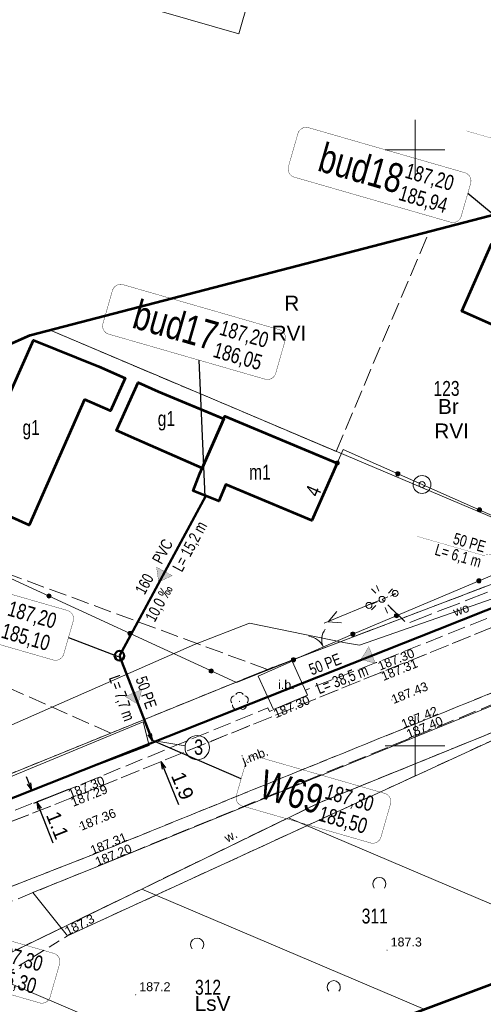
# Model space of a CAD drawing. Header units: metres. Extents: x 7482748 to 7484637, y 5684406 to 5687014.
# Tile 54 of 180: x 7483267 to 7483306, y 5685528 to 5685611. Entities that reach past the tile are written whole.
import ezdxf
from ezdxf.enums import TextEntityAlignment as Align
from ezdxf.lldxf.tags import DXFTag

# ---------------------------------------------------------------- set-up
doc = ezdxf.new("R2010")
doc.units = ezdxf.units.M
doc.header["$MEASUREMENT"] = 0
for name, pattern in [('1', [1.5, 1, -0.5]), ('KTJZ01_500', [2, 1.5, -0.5]), ('l217_500', [2, 1.5, -0.5]), ('l218_500', [1, 0.5, -0.5]), ('PTTL_500', [1.5, 1, -0.5]), ('SUP__P_01_500', [2.5, 2, -0.5])]:
    doc.linetypes.add(name, pattern=pattern)
for name, color, linetype, lineweight in [('.domiar', 250, 'Continuous', 9), ('.ks tłoczny', 104, 'Continuous', 50), ('_Dzialki', 7, 'Continuous', 0), ('_Dzialki_opis', 7, 'Continuous', 0), ('_Kontury', 7, 'Continuous', 0), ('_Kontury_opis', 7, 'Continuous', 0), ('_Podzial_sekcyjny_krzyze', 7, '1', 13), ('_Uzytki', 7, 'Continuous', 0), ('_Uzytki_opis', 7, 'Continuous', 0), ('_Zakres2', 7, 'Continuous', 0), ('BUIB12_03', 7, 'Continuous', 13), ('EGB_Adres', 7, 'Continuous', 0), ('EGB_Budynek', 7, 'Continuous', 0), ('EGB_Budynek_opis', 7, 'Continuous', 0), ('GES__SUSM01_01P', 7, 'Continuous', 13), ('GES__SUSM01_P', 7, 'Continuous', 13), ('GES__SUSM05_01L', 7, 'Continuous', 13), ('GES__SUUS13_P', 7, 'Continuous', 13), ('KTOK02', 7, 'KTOK02_500', 13), ('KTOK05_01', 7, 'Continuous', 13), ('PTTL02_P', 7, 'Continuous', 13), ('RTPW01_P', 7, 'Continuous', 0), ('RTPW02_P', 7, 'Continuous', 0), ('SUPE_L_3', 1, 'Continuous', 13)]:
    doc.layers.add(name, color=color, linetype=linetype, lineweight=lineweight)
for name, color, linetype, lineweight, true_color in [('.przyłącza', 32, 'Continuous', 50, 0xbd5e00), ('GES__SUPT_P_01L', 7, 'SUP__P_01_500', 13, 0xff9100), ('GES__SUPW_01_pL', 5, 'Continuous', 13, 0x0000ff), ('OBOP02_01', 7, 'Continuous', 13, 0x008000)]:
    doc.layers.add(name, color=color, linetype=linetype, lineweight=lineweight, true_color=true_color)
doc.layers.add('_ramki_nieplotowane', color=7, linetype='Continuous', lineweight=0, plot=False)
for name, color, linetype, lineweight, transparency in [('BUIB12_01_T', 7, 'Continuous', 13, 0.25), ('KTJZ01_O', 7, 'KTJZ01_500', 13, 0.5), ('KTJZ01_T', 7, 'Continuous', 13, 0.25), ('PTRW02_O', 7, 'Continuous', 13, 0.5), ('PTRW02_T', 7, 'Continuous', 13, 0.25), ('PTTL02_O', 7, 'PTTL_500', 13, 0.5), ('RTPW01_G', 7, 'Continuous', 13, 0.25), ('RTPW02_G', 7, 'Continuous', 13, 0.25)]:
    doc.layers.add(name, color=color, linetype=linetype, lineweight=lineweight, transparency=transparency)
doc.layers.add('GES__SUPW_01_pT', color=5, linetype='Continuous', lineweight=13, true_color=0x0000ff, transparency=0.25)
doc.layers.add('IS_kanalizacja_sanitarna', color=7, linetype='SOLID', true_color=0x000000)
doc.layers.add('IS_Opisy_działek_Net', color=7, linetype='SOLID', true_color=0x000000)
doc.layers.add('IS_Węzeł_sieci_kanalizacyjnej_-_opisy', color=7, linetype='Continuous')
doc.styles.get("Standard").update_dxf_attribs({"font": 'simplex.shx', "width": 0.75})
doc.styles.add('STYL_ARIAL', font='simplex.shx', dxfattribs={"width": 0.75, "oblique": 0.1})
doc.styles.add('Style-Arial', font='arial.ttf')
doc.linetypes.add('KTOK02_500', pattern='A,0.5,[117,IS_LineDef.shx,S=0.01,R=0,X=0,Y=0],0.5', length=1)
tags = doc.linetypes.add('SOLID', pattern=[10, 10, 0]).pattern_tags.tags
tags[6:7] = [DXFTag(74, 4), DXFTag(75, 0), DXFTag(340, '0'), DXFTag(46, 0.0), DXFTag(50, 0.0), DXFTag(44, 0.0), DXFTag(45, 0.0)]
tags[4:5] = [DXFTag(74, 4), DXFTag(75, 0), DXFTag(340, '0'), DXFTag(46, 0.0), DXFTag(50, 0.0), DXFTag(44, 0.0), DXFTag(45, 0.0)]
doc.dimstyles.get("Standard").update_dxf_attribs({"dimtxt": 0.18, "dimasz": 0.18, "dimexe": 0.18, "dimexo": 0.0625, "dimgap": 0.09, "dimtad": 0, "dimtih": 1, "dimtoh": 1, "dimdec": 4, "dimzin": 0, "dimdsep": 46, "dimtxsty": 'Standard', "dimcen": 0.09, "dimadec": 0, "dimazin": 0, "dimtfac": 1, "dimtdec": 4, "dimtofl": 0, "dimtmove": 0, "dimatfit": 3, "dimfxl": 0, "dimtolj": 1, "dimtzin": 0, "dimarcsym": 0})

# ---------------------------------------------------------------- blocks, each defined once
blk = doc.blocks.new('SUSM01_01')
at = {"layer": 'GES__SUSM01_01P', "linetype": 'Continuous', "lineweight": 13}
for p, q in [((-0.53, 0.53), (-0.89, 0.88)), ((0.53, 0.53), (0.88, 0.89)), ((-0.53, -0.53), (-0.88, -0.89)), ((0.53, -0.53), (0.89, -0.88))]:
    blk.add_line(p, q, dxfattribs=at)
blk = doc.blocks.new('SUSM01_62')
at = {"layer": 'GES__SUSM01_P', "linetype": 'Continuous', "lineweight": 13}
for p, q in [((-0.53, 0.53), (-0.88, 0.88)), ((0.53, 0.53), (0.88, 0.88)), ((-0.53, -0.53), (-0.88, -0.88)), ((0.53, -0.53), (0.88, -0.88))]:
    blk.add_line(p, q, dxfattribs=at)
blk.add_circle((0, 0), 0.25, dxfattribs=at)
blk = doc.blocks.new('SUUS13')
at = {"layer": 'GES__SUUS13_P', "linetype": 'Continuous', "lineweight": 13}
for radius in [0.75, 0.25]:
    blk.add_circle((0, 0), radius, dxfattribs=at)
blk = doc.blocks.new('RTPW01')
at = {"layer": 'RTPW01_P', "linetype": 'Continuous', "lineweight": 0}
h = blk.add_hatch(color=256, dxfattribs=at)
edge = h.paths.add_edge_path()
edge.add_arc((0, 0), 0.045, 0, 360)
blk = doc.blocks.new('RTPW01_1')
at = {"layer": 'RTPW02_P', "linetype": 'Continuous', "lineweight": 0}
h = blk.add_hatch(color=256, dxfattribs=at)
edge = h.paths.add_edge_path()
edge.add_arc((0, 0), 0.045, 0, 360)
blk = doc.blocks.new('OBOP02_01_35')
at = {"layer": 'OBOP02_01', "linetype": 'Continuous', "lineweight": 13}
h = blk.add_hatch(color=256, dxfattribs=at)
edge = h.paths.add_edge_path()
edge.add_arc((0, 0), 0.05, 0, 360)
for centre, start, end in [((-0.38, 0.12), 102, 222), ((0, 0.4), 30, 150), ((0.38, 0.12), 318, 78), ((-0.24, -0.32), 174, 294), ((0.24, -0.32), 246, 6)]:
    blk.add_arc(centre, 0.35, start, end, dxfattribs=at)
blk = doc.blocks.new('PTTL02')
at = {"layer": 'PTTL02_P', "linetype": 'Continuous', "lineweight": 13}
blk.add_arc((0, 0), 0.55, 320.48, 219.52, dxfattribs=at)
blk = doc.blocks.new('TerminatorOpen_0.5')
at = {"color": 0, "linetype": 'ByBlock', "lineweight": -2}
for q in [(-1, 0.25), (-1, 0), (-1, -0.25)]:
    blk.add_line((0, 0), q, dxfattribs=at)
blk = doc.blocks.new('*D530')
at = {"layer": '.domiar', "color": 0, "linetype": 'Continuous', "lineweight": -2, "transparency": 16777216}
for p, q in [((7483267.62, 5685546.839), (7483267.393, 5685547.405)), ((7483270.522, 5685547.343), (7483267.568, 5685546.161)), ((7483270.922, 5685546.341), (7483267.969, 5685545.159)), ((7483268.474, 5685544.704), (7483269.607, 5685541.872))]:
    blk.add_line(p, q, dxfattribs=at)
at = {"layer": 'Defpoints', "color": 0, "linetype": 'Continuous', "transparency": 16777216}
for p in [(7483270.8, 5685547.454), (7483271.201, 5685546.452), (7483268.247, 5685545.271)]:
    blk.add_point(p, dxfattribs=at)
at = {"layer": '.domiar', "color": 0, "linetype": 'Continuous', "lineweight": -2, "transparency": 16777216, "xscale": 0.61, "yscale": 0.61, "zscale": 0.61}
for p, rotation in [((7483267.846, 5685546.272), 291.8075354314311), ((7483268.247, 5685545.271), 111.807535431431)]:
    blk.add_blockref('TerminatorOpen_0.5', p, dxfattribs=dict(at, rotation=rotation))
at = {"layer": '.domiar', "color": 0, "linetype": 'Continuous', "transparency": 16777216, "insert": (7483269.991, 5685543.34), "char_height": 1.2, "attachment_point": 5, "rotation": 291.80754, "style": 'Style-Arial'}
blk.add_mtext('\\A1;1.1', dxfattribs=at)
blk = doc.blocks.new('*D544')
at = {"layer": '.domiar', "color": 0, "linetype": 'Continuous', "lineweight": -2, "transparency": 16777216}
for p, q in [((7483277.737, 5685550.99), (7483277.508, 5685551.555)), ((7483278.905, 5685548.109), (7483280.139, 5685545.066))]:
    blk.add_line(p, q, dxfattribs=at)
at = {"layer": 'Defpoints', "color": 0, "linetype": 'Continuous', "transparency": 16777216}
for p in [(7483277.966, 5685550.425), (7483278.676, 5685548.675), (7483278.676, 5685548.675)]:
    blk.add_point(p, dxfattribs=at)
at = {"layer": '.domiar', "color": 0, "linetype": 'Continuous', "lineweight": -2, "transparency": 16777216, "xscale": 0.61, "yscale": 0.61, "zscale": 0.61}
for p, rotation in [((7483277.966, 5685550.425), 292.0740281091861), ((7483278.676, 5685548.675), 112.0740281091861)]:
    blk.add_blockref('TerminatorOpen_0.5', p, dxfattribs=dict(at, rotation=rotation))
at = {"layer": '.domiar', "color": 0, "linetype": 'Continuous', "transparency": 16777216, "insert": (7483280.482, 5685546.648), "char_height": 1.2, "attachment_point": 5, "rotation": 292.07403, "style": 'Style-Arial'}
blk.add_mtext('\\A1;1.9', dxfattribs=at)

msp = doc.modelspace()

# ---------------------------------------------------------------- hatches: boundary and pattern name
at = {"layer": 'IS_kanalizacja_sanitarna', "linetype": 'Continuous', "ltscale": 0.01}
for points in [[(7483278.48139, 5685563.75189), (7483279.61767, 5685564.27282), (7483278.29945, 5685564.98857)], [(7483295.46582, 5685557.25364), (7483296.67045, 5685556.91994), (7483296.12347, 5685558.31665)], [(7483276.747, 5685553.49721), (7483277.0551, 5685554.70864), (7483275.67029, 5685554.13219)]]:
    msp.add_hatch(color=256, dxfattribs=at).paths.add_polyline_path(points)
at = {"layer": 'KTOK05_01', "linetype": 'Continuous', "lineweight": 13}
h = msp.add_hatch(color=256, dxfattribs=at)
edge = h.paths.add_edge_path()
edge.add_arc((7483293.47, 5685573.72), 0.175, 0, 360)
h = msp.add_hatch(color=256, dxfattribs=at)
edge = h.paths.add_edge_path()
edge.add_arc((7483298.5508, 5685572.82494), 0.175, 0, 360)
h = msp.add_hatch(color=256, dxfattribs=at)
edge = h.paths.add_edge_path()
edge.add_arc((7483305.4104, 5685569.79247), 0.175, 0, 360)
h = msp.add_hatch(color=256, dxfattribs=at)
edge = h.paths.add_edge_path()
edge.add_arc((7483305.36138, 5685563.84092), 0.175, 0, 360)
h = msp.add_hatch(color=256, dxfattribs=at)
edge = h.paths.add_edge_path()
edge.add_arc((7483269.26688, 5685562.56728), 0.175, 0, 360)
h = msp.add_hatch(color=256, dxfattribs=at)
edge = h.paths.add_edge_path()
edge.add_arc((7483298.45277, 5685560.92184), 0.175, 0, 360)
h = msp.add_hatch(color=256, dxfattribs=at)
edge = h.paths.add_edge_path()
edge.add_arc((7483276.07638, 5685559.42391), 0.175, 0, 360)
h = msp.add_hatch(color=256, dxfattribs=at)
edge = h.paths.add_edge_path()
edge.add_arc((7483294.78, 5685559.37), 0.175, 0, 360)
h = msp.add_hatch(color=256, dxfattribs=at)
edge = h.paths.add_edge_path()
edge.add_arc((7483289.8, 5685557.22), 0.175, 0, 360)
h = msp.add_hatch(color=256, dxfattribs=at)
edge = h.paths.add_edge_path()
edge.add_arc((7483282.88587, 5685556.28053), 0.175, 0, 360)

# ---------------------------------------------------------------- linework, layer by layer
at = {"layer": '.domiar', "linetype": 'Continuous'}
msp.add_lwpolyline([(7483277.95358, 5685550.4554), (7483280.70652, 5685550.01155)], dxfattribs=at)
msp.add_circle((7483281.71477, 5685549.849), 1.02127, dxfattribs=at)
at = {"layer": '.ks tłoczny', "color": 111, "linetype": 'Continuous', "true_color": 0x70ffb8}
for points in [[(7483301.85644, 5685559.7344), (7483314.10095, 5685564.60674), (7483314.10095, 5685564.60674)], [(7483232.65656, 5685538.34398), (7483232.65656, 5685538.34398), (7483232.65656, 5685538.34398), (7483247.98582, 5685538.43278), (7483301.85644, 5685559.7344)]]:
    msp.add_lwpolyline(points, dxfattribs=at)
at = {"layer": '.ks tłoczny', "linetype": 'Continuous'}
msp.add_lwpolyline([(7483275.18544, 5685557.56014), (7483277.96606, 5685550.42463)], dxfattribs=at)
msp.add_circle((7483275.18544, 5685557.56014), 0.4, dxfattribs=at)
at = {"layer": '.przyłącza', "linetype": 'Continuous'}
msp.add_lwpolyline([(7483282.45, 5685570.96), (7483275.18544, 5685557.56014)], dxfattribs=at)
at = {"layer": '_Dzialki', "color": 96, "linetype": 'Continuous', "true_color": 0x008000, "flags": 128}
for points in [[(7483313.44, 5685566.21), (7483269.32, 5685584.89)], [(7483287.61, 5685556.41), (7483313.44, 5685566.21)], [(7483257.7, 5685544.26), (7483287.61, 5685556.41)], [(7483309.45, 5685552.33), (7483291.95, 5685545.22)], [(7483291.95, 5685545.22), (7483289.37, 5685543.97)], [(7483289.37, 5685543.97), (7483277.06, 5685537.99)], [(7483314.83, 5685533.14), (7483289.37, 5685543.97)], [(7483277.06, 5685537.99), (7483263.2, 5685531.26)], [(7483300.82, 5685527.88), (7483277.06, 5685537.99)], [(7483285.05, 5685521.97), (7483263.2, 5685531.26)]]:
    msp.add_lwpolyline(points, dxfattribs=at)
at = {"layer": '_Kontury', "color": 96, "linetype": 'l217_500', "true_color": 0x008000, "flags": 128}
for points in [[(7483293.38, 5685574.7), (7483301.19, 5685593.16)], [(7483269.32, 5685584.89), (7483293.38, 5685574.7)], [(7483274.46, 5685551.07), (7483233.35, 5685569.3)], [(7483287.61, 5685556.41), (7483260.08, 5685566.55)], [(7483287.61, 5685556.41), (7483313.44, 5685566.21)], [(7483274.46, 5685551.07), (7483287.61, 5685556.41)], [(7483309.45, 5685552.33), (7483291.95, 5685545.22)], [(7483257.7, 5685544.26), (7483274.46, 5685551.07)], [(7483291.95, 5685545.22), (7483289.37, 5685543.97)], [(7483289.37, 5685543.97), (7483277.06, 5685537.99)], [(7483277.06, 5685537.99), (7483262.84, 5685531.09)]]:
    msp.add_lwpolyline(points, dxfattribs=at)
at = {"layer": '_Podzial_sekcyjny_krzyze', "linetype": 'Continuous'}
for p, q in [((7483300, 5685597.5), (7483300, 5685602.5)), ((7483297.5, 5685600), (7483302.5, 5685600)), ((7483300, 5685547.5), (7483300, 5685552.5)), ((7483297.5, 5685550), (7483302.5, 5685550))]:
    msp.add_line(p, q, dxfattribs=at)
at = {"layer": '_ramki_nieplotowane', "color": 3, "linetype": 'Continuous', "lineweight": 0, "flags": 128}
msp.add_lwpolyline([(7482999.77, 5685691.75), (7483285.22, 5685609.72), (7483401.36, 5686013.86), (7483115.9, 5686095.89), (7482999.77, 5685691.75)], close=True, dxfattribs=at)
at = {"layer": '_Uzytki', "color": 96, "linetype": 'l218_500', "true_color": 0x008000, "flags": 128}
for points in [[(7483293.38, 5685574.7), (7483269.32, 5685584.89)], [(7483287.61, 5685556.41), (7483313.44, 5685566.21)], [(7483274.46, 5685551.07), (7483287.61, 5685556.41)], [(7483291.95, 5685545.22), (7483309.45, 5685552.33)], [(7483257.7, 5685544.26), (7483274.46, 5685551.07)], [(7483289.37, 5685543.97), (7483291.95, 5685545.22)], [(7483277.06, 5685537.99), (7483289.37, 5685543.97)], [(7483262.84, 5685531.09), (7483277.06, 5685537.99)]]:
    msp.add_lwpolyline(points, dxfattribs=at)
at = {"layer": '_Zakres2', "color": 250, "linetype": 'Continuous', "lineweight": 53, "flags": 128}
msp.add_lwpolyline([(7483210.84, 5685559.35), (7483267.68, 5685584.46), (7483310.43, 5685595.56), (7483318.9, 5685597.32), (7483326.61, 5685596.78), (7483333.93, 5685594.29), (7483340.37, 5685590.01), (7483345.5, 5685584.22), (7483348.98, 5685577.32), (7483350.58, 5685569.76), (7483350.2, 5685562.04), (7483347.86, 5685554.67), (7483343.72, 5685548.15), (7483338.04, 5685542.9), (7483331.21, 5685539.28), (7483247.34, 5685507.83), (7483247.25, 5685502.12), (7483245.26, 5685483.27), (7483230.39, 5685447.8), (7483228.44, 5685440.18), (7483222.78, 5685423.38), (7483207.76, 5685405.15)], dxfattribs=at)
at = {"layer": 'BUIB12_03', "linetype": 'Continuous', "lineweight": 13, "flags": 128}
msp.add_lwpolyline([(7483289.68, 5685557.09), (7483286.84, 5685555.85), (7483288.13, 5685553.04), (7483290.97, 5685554.25), (7483289.68, 5685557.09)], close=True, dxfattribs=at)
at = {"layer": 'EGB_Budynek', "color": 7, "linetype": 'Continuous', "lineweight": 53, "flags": 128}
for points in [[(7483314.04, 5685588.83), (7483311.58, 5685583.09), (7483303.93, 5685586.45), (7483306.43, 5685592.12), (7483314.04, 5685588.83)], [(7483272.25, 5685579.06), (7483268.74, 5685571.05), (7483267.6, 5685568.51), (7483262.13, 5685570.96), (7483263.26, 5685573.49), (7483267.98, 5685584.04), (7483273.46, 5685581.81), (7483275.66, 5685580.84), (7483274.45, 5685578.1), (7483272.25, 5685579.06)], [(7483283.94, 5685577.42), (7483282.14, 5685573.3), (7483276.64, 5685575.7), (7483274.95, 5685576.46), (7483276.75, 5685580.48), (7483278.44, 5685579.72), (7483283.94, 5685577.42)], [(7483293.47, 5685573.72), (7483291.34, 5685568.89), (7483284.11, 5685571.92), (7483283.52, 5685570.52), (7483281.38, 5685571.4), (7483281.94, 5685572.84), (7483282.14, 5685573.3), (7483283.94, 5685577.42), (7483284.04, 5685577.65), (7483293.47, 5685573.72)]]:
    msp.add_lwpolyline(points, dxfattribs=at)
at = {"layer": 'GES__SUPT_P_01L', "linetype": 'SUP__P_01_500', "lineweight": 13, "flags": 128}
msp.add_lwpolyline([(7483347.95, 5685579.37), (7483321.3, 5685568.77), (7483320.44, 5685568.43), (7483299.3, 5685560.26), (7483297.23, 5685562.29)], dxfattribs=at)
at = {"layer": 'GES__SUPW_01_pL', "linetype": 'Continuous', "lineweight": 13, "flags": 128}
for points in [[(7483281.49, 5685558.51), (7483286.11, 5685560.29), (7483294.16, 5685558.65), (7483295.34, 5685558.44), (7483312.4, 5685564.39), (7483312.59, 5685568.09), (7483312.65, 5685569.2), (7483312.43, 5685569.39)], [(7483219.01, 5685533.09), (7483233.82, 5685537.56), (7483281.49, 5685558.51)]]:
    msp.add_lwpolyline(points, dxfattribs=at)
at = {"layer": 'GES__SUSM05_01L', "linetype": 'Continuous', "lineweight": 13}
for p, q in [((7483296.36, 5685561.88), (7483296.81, 5685562.09)), ((7483297.27, 5685562.3), (7483297.72, 5685562.51)), ((7483298.17, 5685562.72), (7483298.33, 5685562.79))]:
    msp.add_line(p, q, dxfattribs=at)
for centre in [(7483298.33, 5685562.79), (7483296.13, 5685561.78)]:
    msp.add_circle(centre, 0.25, dxfattribs=at)
at = {"layer": 'IS_kanalizacja_sanitarna', "linetype": 'Continuous', "ltscale": 0.01, "const_width": 0.02}
for points in [[(7483278.48139, 5685563.75189), (7483279.61767, 5685564.27282), (7483278.29945, 5685564.98857), (7483278.48139, 5685563.75189)], [(7483295.46582, 5685557.25364), (7483296.67045, 5685556.91994), (7483296.12347, 5685558.31665), (7483295.46582, 5685557.25364)], [(7483276.747, 5685553.49721), (7483277.0551, 5685554.70864), (7483275.67029, 5685554.13219), (7483276.747, 5685553.49721)]]:
    msp.add_lwpolyline(points, dxfattribs=at)
at = {"layer": 'IS_Opisy_działek_Net', "linetype": 'Continuous', "ltscale": 0.01, "const_width": 0.02}
for points in [[(7483314.09152, 5685590.95058), (7483314.01107, 5685598.78842), (7483304.31493, 5685601.58)], [(7483314.37102, 5685566.95357), (7483305.69546, 5685565.98365), (7483300.16029, 5685567.57726)]]:
    msp.add_lwpolyline(points, dxfattribs=at)
at = {"layer": 'IS_Węzeł_sieci_kanalizacyjnej_-_opisy', "color": 18, "linetype": 'SOLID', "ltscale": 0.01, "true_color": 0x000000, "const_width": 0.03}
for points in [[(7483289.86587, 5685597.70159), (7483302.98305, 5685593.92507, 0.414214), (7483303.87414, 5685594.41777), (7483304.67095, 5685597.18535, 0.414214), (7483304.17825, 5685598.07644), (7483291.06108, 5685601.85296, 0.414214), (7483290.16998, 5685601.36027), (7483289.37317, 5685598.59269, 0.414214), (7483289.86587, 5685597.70159)], [(7483274.29581, 5685584.53193), (7483287.41299, 5685580.75541, 0.414214), (7483288.30409, 5685581.24811), (7483289.10089, 5685584.01569, 0.414214), (7483288.6082, 5685584.90678), (7483275.49102, 5685588.6833, 0.414214), (7483274.59992, 5685588.19061), (7483273.80312, 5685585.42303, 0.414214), (7483274.29581, 5685584.53193)], [(7483255.58936, 5685561.24451), (7483269.61946, 5685557.20515, 0.414214), (7483270.51055, 5685557.69785), (7483271.30736, 5685560.46543, 0.414214), (7483270.81467, 5685561.35653), (7483256.78457, 5685565.39588, 0.414214), (7483255.89347, 5685564.90319), (7483255.09667, 5685562.13561, 0.414214), (7483255.58936, 5685561.24451)], [(7483285.49754, 5685544.95664), (7483296.25075, 5685541.86072, 0.414214), (7483297.14185, 5685542.35341), (7483297.93865, 5685545.12099, 0.414214), (7483297.44596, 5685546.01209), (7483286.69275, 5685549.10801, 0.414214), (7483285.80166, 5685548.61531), (7483285.00485, 5685545.84773, 0.414214), (7483285.49754, 5685544.95664)], [(7483257.7229, 5685531.53941), (7483268.4761, 5685528.44349, 0.414214), (7483269.3672, 5685528.93619), (7483270.164, 5685531.70377, 0.414214), (7483269.67131, 5685532.59486), (7483258.9181, 5685535.69078, 0.414214), (7483258.02701, 5685535.19809), (7483257.2302, 5685532.43051, 0.414214), (7483257.7229, 5685531.53941)]]:
    msp.add_lwpolyline(points, format="xyb", dxfattribs=at)
at = {"layer": 'IS_Węzeł_sieci_kanalizacyjnej_-_opisy', "color": 18, "linetype": 'SOLID', "ltscale": 0.01, "true_color": 0x000000}
for points in [[(7483304.43283, 5685596.35827), (7483313.27891, 5685589.03275)], [(7483281.86503, 5685582.35271), (7483282.35655, 5685570.88889)], [(7483270.90896, 5685559.08164), (7483275.0834, 5685557.49369)], [(7483285.40325, 5685547.23152), (7483278.02629, 5685550.42393)]]:
    msp.add_lwpolyline(points, dxfattribs=at)
at = {"layer": 'KTJZ01_O', "linetype": 'KTJZ01_500', "lineweight": 13, "flags": 128}
for points in [[(7483348.7, 5685577.87), (7483325.63, 5685568.48), (7483296.78, 5685557), (7483290.81, 5685554.68), (7483290.97, 5685554.25), (7483287.79, 5685552.89), (7483287.64, 5685553.19), (7483270.78, 5685546.28), (7483252.85, 5685539.44), (7483246.55, 5685537.22), (7483243.44, 5685536.15), (7483239.55, 5685535.23), (7483235.27, 5685534.5), (7483232.35, 5685534.07), (7483230.83, 5685534.23), (7483229.37, 5685535.12), (7483228.72, 5685535.93), (7483227.49, 5685538.07), (7483227.25, 5685536.06), (7483227.74, 5685535.12), (7483228.53, 5685534.14), (7483230.46, 5685533.18), (7483232.22, 5685533.07), (7483235.37, 5685533.51), (7483239.71, 5685534.25), (7483243.7, 5685535.22), (7483246.75, 5685536.28), (7483253.12, 5685538.58), (7483271.02, 5685545.57), (7483297.06, 5685556.13), (7483325.86, 5685567.77), (7483349.03, 5685577.1)], [(7483349.03, 5685577.1), (7483325.86, 5685567.77), (7483297.06, 5685556.13), (7483271.02, 5685545.57), (7483253.12, 5685538.58), (7483246.75, 5685536.28), (7483243.7, 5685535.22), (7483239.71, 5685534.25), (7483235.37, 5685533.51), (7483232.22, 5685533.07), (7483230.46, 5685533.18), (7483228.53, 5685534.14), (7483227.74, 5685535.12), (7483227.25, 5685536.06)], [(7483350.09, 5685572.07), (7483327.54, 5685563), (7483299.03, 5685551.44), (7483272.93, 5685540.86), (7483254.98, 5685533.85), (7483248.17, 5685531.41), (7483241.6, 5685528.96), (7483236.07, 5685526.66), (7483232.6, 5685524.81), (7483229.41, 5685522.52), (7483226.72, 5685520.15), (7483224.13, 5685517.47), (7483222.44, 5685514.98), (7483221.82, 5685513.58), (7483223.15, 5685514.37), (7483224.94, 5685516.74), (7483227.36, 5685519.37), (7483230.07, 5685521.72), (7483233.15, 5685524.04), (7483236.65, 5685525.39), (7483242.07, 5685527.57), (7483248.51, 5685530.19), (7483255.46, 5685532.62), (7483273.34, 5685539.89), (7483299.46, 5685550.6), (7483327.95, 5685562.24), (7483350.28, 5685571.17)], [(7483222.59, 5685515.2), (7483224.13, 5685517.47), (7483226.72, 5685520.15), (7483229.41, 5685522.52), (7483232.6, 5685524.81), (7483236.07, 5685526.66), (7483241.6, 5685528.96), (7483248.17, 5685531.41), (7483254.98, 5685533.85), (7483272.93, 5685540.86), (7483299.03, 5685551.44), (7483327.54, 5685563), (7483350.09, 5685572.07)]]:
    msp.add_lwpolyline(points, dxfattribs=at)
at = {"layer": 'KTOK02', "linetype": 'Continuous', "lineweight": 13}
msp.add_line((7483289.8, 5685557.22), (7483294.78, 5685559.37), dxfattribs=at)
for centre, start, end in [((7483293.67, 5685558.89), 143.35, 203.35), ((7483290.91, 5685557.7), 23.35, 83.35)]:
    msp.add_arc(centre, 1.5, start, end, dxfattribs=at)
at = {"layer": 'KTOK05_01', "linetype": 'Continuous', "lineweight": 13}
msp.add_line((7483312.27, 5685566.76), (7483294.78, 5685559.37), dxfattribs=at)
at = {"layer": 'KTOK05_01', "linetype": 'Continuous', "lineweight": 13, "flags": 128}
for points in [[(7483312.27, 5685566.76), (7483293.97, 5685574.85), (7483293.47, 5685573.72)], [(7483289.8, 5685557.22), (7483285.01, 5685555.3), (7483265.34, 5685564.38), (7483260.27, 5685566.74), (7483262.13, 5685570.96)]]:
    msp.add_lwpolyline(points, dxfattribs=at)
at = {"layer": 'KTOK05_01', "linetype": 'Continuous', "lineweight": 13}
for centre in [(7483293.47, 5685573.72), (7483298.55, 5685572.82), (7483305.41, 5685569.79), (7483305.36, 5685563.84), (7483269.27, 5685562.57), (7483298.45, 5685560.92), (7483276.08, 5685559.42), (7483294.78, 5685559.37), (7483289.8, 5685557.22), (7483282.89, 5685556.28)]:
    msp.add_circle(centre, 0.175, dxfattribs=at)
at = {"layer": 'PTRW02_O', "linetype": 'Continuous', "lineweight": 13, "flags": 128}
for points in [[(7483342.86, 5685565.08), (7483341.78, 5685567.26), (7483306.92, 5685553.54), (7483273.34, 5685539.89), (7483267.92, 5685537.69), (7483270.84, 5685534.07), (7483308, 5685551.15), (7483342.86, 5685565.08)], [(7483235, 5685536.97), (7483235.26, 5685535.26), (7483245.89, 5685537.89), (7483257.78, 5685542.17), (7483261.85, 5685544.03), (7483277.69, 5685550.02), (7483277.17, 5685552.02), (7483261.49, 5685545.54), (7483257.11, 5685543.77), (7483245.38, 5685539.53), (7483235, 5685536.97)]]:
    msp.add_lwpolyline(points, close=True, dxfattribs=at)
at = {"layer": 'PTTL02_O', "linetype": 'PTTL_500', "lineweight": 13, "flags": 128}
msp.add_lwpolyline([(7483350.43, 5685566.7), (7483342.86, 5685565.08), (7483308, 5685551.15), (7483270.84, 5685534.07), (7483245.82, 5685518.6), (7483226.74, 5685490.09), (7483244.91, 5685482.43)], dxfattribs=at)
at = {"layer": 'SUPE_L_3', "linetype": 'Continuous'}
for p, q in [((7483292.38, 5685560.28), (7483297, 5685562.19)), ((7483292.7, 5685560.41), (7483293.44, 5685561.26)), ((7483292.7, 5685560.41), (7483293.82, 5685560.33))]:
    msp.add_line(p, q, dxfattribs=at)

# ---------------------------------------------------------------- block references
at = {"layer": 'GES__SUSM01_01P', "linetype": 'Continuous', "lineweight": 13}
msp.add_blockref('SUSM01_01', (7483297.23, 5685562.29), dxfattribs=at)
at = {"layer": 'GES__SUSM01_P', "linetype": 'Continuous', "lineweight": 13, "rotation": 246.43}
msp.add_blockref('SUSM01_62', (7483297.23, 5685562.29), dxfattribs=at)
at = {"layer": 'GES__SUUS13_P', "linetype": 'Continuous', "lineweight": 13}
msp.add_blockref('SUUS13', (7483300.59, 5685571.92), dxfattribs=at)
at = {"layer": 'OBOP02_01', "linetype": 'Continuous', "lineweight": 13}
msp.add_blockref('OBOP02_01_35', (7483285.27, 5685553.73), dxfattribs=at)
at = {"layer": 'PTTL02_P', "linetype": 'Continuous', "lineweight": 13}
for p in [(7483297, 5685538.41), (7483281.71, 5685533.33), (7483293.18, 5685529.76)]:
    msp.add_blockref('PTTL02', p, dxfattribs=at)
at = {"layer": 'RTPW01_P', "linetype": 'Continuous', "lineweight": 0}
for p in [(7483270.84, 5685534.07), (7483297.65, 5685532.87), (7483276.55, 5685529.12)]:
    msp.add_blockref('RTPW01', p, dxfattribs=at)
at = {"layer": 'RTPW02_P', "linetype": 'Continuous', "lineweight": 0}
for p in [(7483296.78, 5685557), (7483297.06, 5685556.13), (7483290.97, 5685554.25), (7483298.06, 5685553.85), (7483299.03, 5685551.44), (7483299.46, 5685550.6), (7483270.78, 5685546.28), (7483271.02, 5685545.57), (7483271.87, 5685543.22), (7483272.93, 5685540.86), (7483273.34, 5685539.89)]:
    msp.add_blockref('RTPW01_1', p, dxfattribs=at)

# ---------------------------------------------------------------- texts
at = {"layer": '_Dzialki_opis', "color": 96, "true_color": 0x008000, "char_height": 1.25, "attachment_point": 7, "line_spacing_factor": 0.6, "style": 'STYL_ARIAL'}
for s, insert in [('\\fArial|b0|i0|c238238|p39;123', (7483301.55, 5685579.34)), ('\\fArial|b0|i0|c238238|p39;311', (7483295.52, 5685535.08)), ('\\fArial|b0|i0|c238238|p39;312', (7483281.53, 5685529.11))]:
    msp.add_mtext(s, dxfattribs=dict(at, insert=insert))
at = {"layer": '_Kontury_opis', "color": 96, "linetype": 'Continuous', "lineweight": 13, "true_color": 0x008000, "style": 'Style-Arial'}
for s, p in [('RVI', (7483287.96, 5685584)), ('RVI', (7483301.62, 5685575.79)), ('LsV', (7483281.5, 5685527.77))]:
    msp.add_text(s, height=1.25, dxfattribs=at).set_placement(p)
at = {"layer": '_Uzytki_opis', "color": 96, "linetype": 'Continuous', "lineweight": 13, "true_color": 0x008000, "style": 'Style-Arial'}
for s, p in [('R', (7483289.02, 5685586.51)), ('Br', (7483301.93, 5685577.84))]:
    msp.add_text(s, height=1.25, dxfattribs=at).set_placement(p)
at = {"layer": 'BUIB12_01_T', "linetype": 'Continuous', "lineweight": 13, "style": 'Style-Arial'}
msp.add_text('i.b.', height=0.75, dxfattribs=at).set_placement((7483288.5, 5685555.13), align=Align.MIDDLE_LEFT)
at = {"layer": 'EGB_Adres', "insert": (7483292.03, 5685571.13), "char_height": 1.25, "attachment_point": 8, "rotation": 66.5014343, "line_spacing_factor": 0.6, "style": 'STYL_ARIAL'}
msp.add_mtext('\\fArial|b0|i0|c238238|p39;4', dxfattribs=at)
at = {"layer": 'EGB_Budynek_opis', "color": 7, "char_height": 1.25, "attachment_point": 7, "line_spacing_factor": 0.6, "style": 'STYL_ARIAL'}
for s, insert in [('\\fArial|b0|i0|c238238|p39;g1', (7483267.05, 5685575.7)), ('\\fArial|b0|i0|c238238|p39;g1', (7483278.4, 5685576.45)), ('\\fArial|b0|i0|c238238|p39;m1', (7483286.07, 5685572.34))]:
    msp.add_mtext(s, dxfattribs=dict(at, insert=insert))
at = {"layer": 'GES__SUPW_01_pT', "linetype": 'Continuous', "lineweight": 13, "style": 'Style-Arial'}
msp.add_text('wo', height=0.75, rotation=19.23, dxfattribs=at).set_placement((7483303.87, 5685561.42), align=Align.MIDDLE_CENTER)
at = {"layer": 'IS_Opisy_działek_Net', "linetype": 'Continuous', "ltscale": 0.01}
for s, insert, char_height, attachment_point, rotation in [('{\\fArial|b0|i0|c238|p34;50 PE}', (7483305.75522, 5685566.19122), 0.9648, 9, 343.9385491), ('\\fArial|b0|i0;L= 15,2 m', (7483279.58203, 5685564.97044), 0.9648, 1, 61.5385491), ('{\\fArial|b0|i0|c238|p34;PVC}', (7483278.74042, 5685565.16146), 0.9648, 7, 61.5385491), ('\\fArial|b0|i0;L= 6,1 m', (7483305.66358, 5685565.87295), 0.9648, 3, 343.9385491), ('\\fArial|b0|i0;160', (7483277.31197, 5685562.60435), 0.9648, 7, 61.5385491), ('\\fArial|b0|i0;10,0 ‰', (7483277.30117, 5685560.76971), 0.9648, 1, 61.5385491), ('{\\fArial|b0|i0|c238|p34;50 PE}', (7483291.33787, 5685555.88831), 0.9648, 7, 21.3385491), ('\\fArial|b0|i0;L= 38,5 m', (7483291.59986, 5685555.21767), 0.9648, 1, 21.3385491), ('\\fArial|b0|i0;L= 7,7 m', (7483276.51078, 5685552.2977), 0.9648, 3, 289.4759971), ('{\\fArial|b0|i0|c238|p34;50 PE}', (7483277.43008, 5685553.01482), 0.9648, 9, 289.4759971), ('{\\fArial|b0|i0|c238|p34;3}', (7483281.46637, 5685550.54155), 1.2888, 1, 359.4046962)]:
    msp.add_mtext(s, dxfattribs=dict(at, insert=insert, char_height=char_height, attachment_point=attachment_point, rotation=rotation))
at = {"layer": 'IS_Węzeł_sieci_kanalizacyjnej_-_opisy', "color": 18, "linetype": 'SOLID', "ltscale": 0.01, "true_color": 0x000000, "rotation": 343.9385491}
for s, insert, char_height, attachment_point in [('\\fArial|b0|i0;bud18', (7483298.55884, 5685596.269), 2.448, 9), ('\\fArial|b0|i0;187,20', (7483299.00221, 5685597.44754), 1.2888, 7), ('\\fArial|b0|i0;185,94', (7483298.88867, 5685597.05316), 1.2888, 1), ('\\fArial|b0|i0;bud17', (7483282.98879, 5685583.09934), 2.448, 9), ('\\fArial|b0|i0;187,20', (7483283.43216, 5685584.27788), 1.2888, 7), ('\\fArial|b0|i0;186,05', (7483283.31861, 5685583.8835), 1.2888, 1), ('\\fArial|b0|i0;187,20', (7483265.63862, 5685560.72762), 1.2888, 7), ('\\fArial|b0|i0;185,10', (7483265.52508, 5685560.33324), 1.2888, 1), ('\\fArial|b0|i0;W69', (7483291.82654, 5685544.20465), 2.448, 9), ('\\fArial|b0|i0;187,30', (7483292.26991, 5685545.38319), 1.2888, 7), ('\\fArial|b0|i0;185,50', (7483292.15637, 5685544.98881), 1.2888, 1), ('\\fArial|b0|i0;187,30', (7483264.49527, 5685531.96596), 1.2888, 7), ('{\\fArial|b0|i0|c238|p34;185,30}', (7483264.38172, 5685531.57158), 1.2888, 1)]:
    msp.add_mtext(s, dxfattribs=dict(at, insert=insert, char_height=char_height, attachment_point=attachment_point))
at = {"layer": 'KTJZ01_T', "linetype": 'Continuous', "lineweight": 13, "style": 'Style-Arial'}
msp.add_text('j.mb.', height=0.75, rotation=20.67, dxfattribs=at).set_placement((7483286.57, 5685549.18), align=Align.MIDDLE_CENTER)
at = {"layer": 'PTRW02_T', "linetype": 'Continuous', "lineweight": 13, "style": 'Style-Arial'}
msp.add_text('w.', height=0.75, rotation=28.73, dxfattribs=at).set_placement((7483284.53, 5685542.44), align=Align.MIDDLE_CENTER)
at = {"layer": 'RTPW01_G', "linetype": 'Continuous', "lineweight": 13, "style": 'Style-Arial'}
msp.add_text('187.3', height=0.75, rotation=26.87, dxfattribs=at).set_placement((7483270.84, 5685534.07))
for s, p in [('187.3', (7483297.95, 5685533.17)), ('187.2', (7483276.85, 5685529.42))]:
    msp.add_text(s, height=0.75, dxfattribs=at).set_placement(p)
at = {"layer": 'RTPW02_G', "linetype": 'Continuous', "lineweight": 13, "style": 'Style-Arial'}
for s, rotation, p in [('187.30', 21.7, (7483296.78, 5685557)), ('187.31', 22.01, (7483297.06, 5685556.13)), ('187.30', 22.29, (7483270.78, 5685546.28)), ('187.29', 22.07, (7483271.02, 5685545.57))]:
    msp.add_text(s, height=0.75, rotation=rotation, dxfattribs=at).set_placement(p, align=Align.TOP_LEFT)
for s, rotation, p in [('187.43', 22.02, (7483298.06, 5685553.85)), ('187.36', 22.08, (7483271.87, 5685543.22))]:
    msp.add_text(s, height=0.75, rotation=rotation, dxfattribs=at).set_placement(p, align=Align.MIDDLE_LEFT)
msp.add_text('187.30', height=0.75, rotation=23.09, dxfattribs=at).set_placement((7483290.97, 5685554.25), align=Align.TOP_RIGHT)
for s, rotation, p in [('187.42', 22.07, (7483299.03, 5685551.44)), ('187.40', 22.22, (7483299.46, 5685550.6)), ('187.31', 22.07, (7483272.93, 5685540.86)), ('187.20', 22.3, (7483273.34, 5685539.89))]:
    msp.add_text(s, height=0.75, rotation=rotation, dxfattribs=at).set_placement(p)

# ---------------------------------------------------------------- dimensions: what is measured, and where the dimension line sits
at = {"layer": '.domiar', "color": 7, "linetype": 'Continuous'}
for p1, p2, distance, picture, middle in [((7483277.96606, 5685550.42463), (7483278.67573, 5685548.67463), 0, '*D544', (7483280.48249, 5685546.64795)), ((7483270.80014, 5685547.45406), (7483271.20089, 5685546.4525), -3.18145, '*D530', (7483269.99144, 5685543.34044))]:
    dim = msp.add_aligned_dim(p1=p1, p2=p2, distance=distance, dimstyle='Standard', override={"dimtxt": 1.2, "dimasz": 0.61, "dimexe": 0.3, "dimexo": 0.3, "dimgap": 0.3, "dimtad": 1, "dimtih": 0, "dimtoh": 0, "dimdec": 1, "dimzin": 11, "dimdsep": 0, "dimtxsty": 'Style-Arial', "dimblk": 'TerminatorOpen_0.5', "dimadec": 4, "dimazin": 3, "dimtdec": 1, "dimatfit": 1, "dimldrblk": 'TerminatorOpen_0.5', "dimfrac": 2, "dimtzin": 11}, dxfattribs=at)
    dim.commit()
    dim.dimension.update_dxf_attribs({"geometry": picture, "text_midpoint": middle})

doc.saveas('drawing.dxf')
